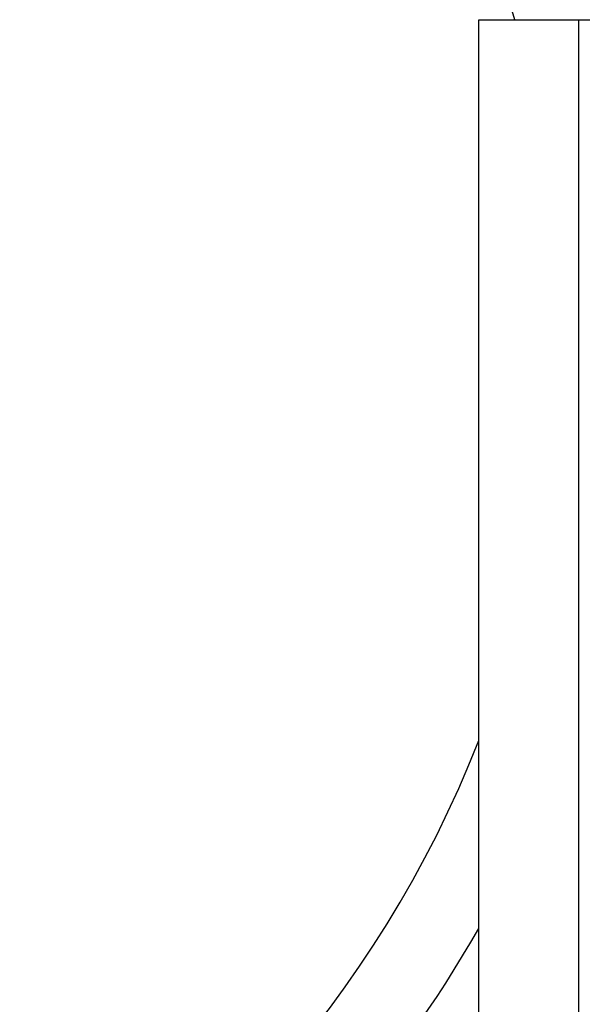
# Model space of a CAD drawing. Header units: inches. Extents: x 4 to 134, y 7 to 73.
# Tile 49 of 104: x 5.784 to 6.087, y 49.708 to 50.239. Entities that reach past the tile are written whole.
import ezdxf

# ---------------------------------------------------------------- set-up
doc = ezdxf.new("R2010")
doc.units = ezdxf.units.IN
doc.header["$MEASUREMENT"] = 0
doc.layers.add('Visible Edges(ANSI)', color=7, linetype='Continuous', lineweight=25)
doc.layers.add('Visible Tangent Edges(ANSI)', color=7, linetype='Continuous', lineweight=25)

msp = doc.modelspace()

# ---------------------------------------------------------------- linework, layer by layer
at = {"layer": 'Visible Edges(ANSI)'}
for p, q in [((6.03129, 50.23885), (6.08514, 50.23885)), ((6.03129, 17.105), (6.03129, 50.23885)), ((6.08514, 50.23885), (6.53944, 50.23885))]:
    msp.add_line(p, q, dxfattribs=at)
for radius, start, end in [(0.6122, 15.67728, 338.60083), (0.656, 14.60647, 31.75232), (0.656, 235.30957, 330.33135)]:
    msp.add_arc((5.46129, 50.07342), radius, start, end, dxfattribs=at)
at = {"layer": 'Visible Tangent Edges(ANSI)'}
msp.add_line((6.08514, 50.23885), (6.08514, 17.105), dxfattribs=at)

doc.saveas('drawing.dxf')
